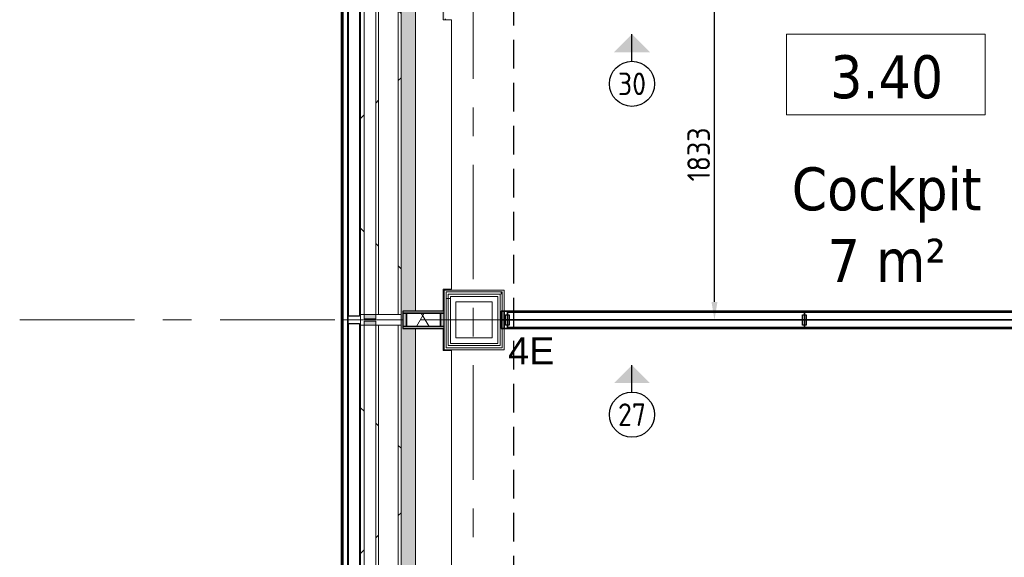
# Model space of a CAD drawing. Extents: x 3165 to 57695, y -7842 to 39081.
# Tile 73 of 248: x 35005 to 40458, y 7013 to 9992. Entities that reach past the tile are written whole.
import ezdxf
from ezdxf.enums import TextEntityAlignment as Align

# ---------------------------------------------------------------- set-up
doc = ezdxf.new("R2010")
doc.units = 0
doc.header["$LTSCALE"] = 50
doc.header["$PDSIZE"] = -5
doc.linetypes.add('HIDDEN2', pattern=[4.7625, 3.175, -1.5875])
doc.linetypes.add('Onderlegger 3e verdieping$0$stramien', pattern=[22.225, 12.7, -3.175, 3.175, -3.175])
doc.layers.get('0').update_dxf_attribs({"linetype": 'CONTINUOUS'})
doc.layers.get('DEFPOINTS').update_dxf_attribs({"linetype": 'CONTINUOUS'})
for name, color, linetype in [('AS-A38--_F----5', 2, 'CONTINUOUS'), ('AS-A38--_F---4-', 9, 'CONTINUOUS'), ('AS-I38-M_F----5_Muuraansluitingen', 7, 'CONTINUOUS'), ('AS-I38-M_F----5_Wandmodulen', 7, 'CONTINUOUS'), ('AS-L38--', 7, 'CONTINUOUS'), ('AS-L38--_F----5', 7, 'CONTINUOUS'), ('AS-L38--_F---4-', 7, 'CONTINUOUS'), ('AS-L38--_F-23--', 3, 'CONTINUOUS'), ('AS-L38--_F1-----', 2, 'CONTINUOUS'), ('AS-L38--_F123--', 7, 'CONTINUOUS'), ('AS-L38GL_F---4-', 2, 'CONTINUOUS'), ('AS-L38GL_F123--', 3, 'CONTINUOUS'), ('AS-M38--_F123--_Wandlengte', 1, 'CONTINUOUS'), ('AS-T38--_F----5', 7, 'CONTINUOUS'), ('AS-T38--_F-23--', 7, 'CONTINUOUS'), ('IWTEKST', 2, 'CONTINUOUS')]:
    doc.layers.add(name, color=color, linetype=linetype)
doc.layers.add('AS-I38-1_F----5', color=2, linetype='CONTINUOUS', plot=False)
doc.layers.add('IWHARTWAND', color=6, linetype='CONTINUOUS', plot=False)
for name, color, linetype, lineweight in [('Onderlegger 3e verdieping$0$A-AREA-IDEN', 8, 'CONTINUOUS', 18), ('Onderlegger 3e verdieping$0$A-GLAZ', 8, 'CONTINUOUS', 25), ('Onderlegger 3e verdieping$0$A-GLAZ-CWMG', 8, 'CONTINUOUS', 18), ('Onderlegger 3e verdieping$0$A-WALL', 8, 'CONTINUOUS', 25), ('Onderlegger 3e verdieping$0$A-WALL-MBNI', 8, 'CONTINUOUS', 25), ('Onderlegger 3e verdieping$0$A-WALL-PATT', 8, 'CONTINUOUS', 50), ('Onderlegger 3e verdieping$0$I-WALL', 8, 'CONTINUOUS', 25), ('Onderlegger 3e verdieping$0$S-GRID', 8, 'CONTINUOUS', 18)]:
    doc.layers.add(name, color=color, linetype=linetype, lineweight=lineweight)
doc.styles.add('Onderlegger 3e verdieping$0$Tahoma_1', font='TAHOMA.TTF', dxfattribs={"height": 238.040123})
doc.styles.get("Standard").update_dxf_attribs({"font": 'isocp.shx'})
doc.dimstyles.new('CWall_F2_Wandlengte', dxfattribs={"dimscale": 50, "dimtxt": 2.5, "dimasz": 2, "dimexe": 1, "dimexo": 1, "dimgap": 0.5, "dimtad": 1, "dimdec": 0, "dimdsep": 46, "dimtxsty": 'Standard', "dimcen": 2.5, "dimclrt": 2, "dimadec": 0, "dimazin": 0, "dimtfac": 1, "dimtdec": 0, "dimtix": 1, "dimtmove": 2, "dimatfit": 0, "dimfxl": 0, "dimtolj": 1, "dimtzin": 0, "dimarcsym": 0})
pattern_1 = [(0, (37355.76, 8095.87), (0, 500), []), (0, (37355.76, 8045.87), (0, 500), []), (0, (37355.76, 7995.87), (0, 500), []), (0, (37355.76, 7945.87), (0, 500), [])]
pattern_2 = [(135, (7411.7, -36951.6), (-707.107, -707.107), []), (225, (7411.7, -36951.6), (707.107, -707.107), [])]
pattern_3 = [(135, (9245, -36951.6), (-707.107, -707.107), []), (225, (9245, -36951.6), (707.107, -707.107), [])]
pattern_4 = [(60, (616, 2090), (-43300, 25000), [300, -50000]), (60, (690, 2164), (-43300, 25000), [100, -50000]), (60, (645, 2190), (-43300, 25000), [100, -50000]), (150, (780, 2170), (-25000, -43300), [200, -50000])]
pattern_5 = [(0, (691.5, 1360), (29.7656, 59.5312), [0, -59.5312])]
pattern_6 = [(60, (616, 1230), (-43300, 25000), [300, -50000]), (60, (690, 1304), (-43300, 25000), [100, -50000]), (60, (645, 1330), (-43300, 25000), [100, -50000]), (150, (780, 1310), (-25000, -43300), [200, -50000])]
pattern_7 = [(60, (616, 370), (-43300, 25000), [300, -50000]), (60, (690, 444), (-43300, 25000), [100, -50000]), (60, (645, 470), (-43300, 25000), [100, -50000]), (150, (780, 450), (-25000, -43300), [200, -50000])]
pattern_8 = [(60, (750, 370), (-43300, 25000), [300, -50000]), (60, (820, 444), (-43300, 25000), [100, -50000]), (60, (776, 470), (-43300, 25000), [100, -50000]), (150, (910, 450), (-25000, -43300), [200, -50000])]
pattern_9 = [(60, (750, 1230), (-43300, 25000), [300, -50000]), (60, (820, 1304), (-43300, 25000), [100, -50000]), (60, (776, 1330), (-43300, 25000), [100, -50000]), (150, (910, 1310), (-25000, -43300), [200, -50000])]
pattern_10 = [(0, (822.5, 1360), (29.7656, 59.5312), [0, -59.5312])]
pattern_11 = [(60, (750, 2090), (-43300, 25000), [300, -50000]), (60, (820, 2164), (-43300, 25000), [100, -50000]), (60, (776, 2190), (-43300, 25000), [100, -50000]), (150, (910, 2170), (-25000, -43300), [200, -50000])]

# ---------------------------------------------------------------- blocks, each defined once
blk = doc.blocks.new('Onderlegger 3e verdieping$0$22_KA_systeempanel_dicht - staal-8120691-Plotview 3e Verdieping - schaal 1 op 100')
at = {"layer": 'Onderlegger 3e verdieping$0$A-GLAZ', "lineweight": 18}
h = blk.add_hatch(color=256, dxfattribs=at)
h.paths.add_polyline_path([(-114.2, -37.5), (-94.2, -37.5), (-94.2, 37.5), (-114.2, 37.5), (-114.2, 20.3)], flags=0)
h.paths.add_polyline_path([(94.2, -37.5), (114.2, -37.5), (114.2, 37.5), (94.2, 37.5), (94.2, 20.3)], flags=0)
h = blk.add_hatch(dxfattribs=at)
h.set_pattern_fill('FP_242', color=256, style=0, pattern_type=2)
h.set_pattern_definition([(60, (-37241.59, -8328.37), (-103.92305, 60), []), (120, (-37241.59, -8328.37), (-103.92305, -60), [])])
h.paths.add_polyline_path([(-94.2, -37.5), (94.2, -37.5), (94.2, 37.5), (-94.2, 37.5), (-94.2, 20.3)], flags=0)
at = {"layer": 'Onderlegger 3e verdieping$0$A-GLAZ'}
for p, q in [((114.2, 47.5), (-114.2, 47.5)), ((-114.2, 47.5), (-114.2, 37.5)), ((-114.2, 37.5), (114.2, 37.5)), ((-94.2, 37.5), (-114.2, 37.5)), ((-114.2, 37.5), (-114.2, -37.5)), ((94.2, 37.5), (-94.2, 37.5)), ((-94.2, 37.5), (-94.2, -37.5)), ((-94.2, -37.5), (-94.2, 37.5)), ((94.2, -37.5), (94.2, 37.5)), ((114.2, 37.5), (94.2, 37.5)), ((94.2, 37.5), (94.2, -37.5)), ((114.2, 37.5), (114.2, 47.5)), ((114.2, -37.5), (114.2, 37.5)), ((114.2, -37.5), (-114.2, -37.5)), ((-114.2, -37.5), (-114.2, -47.5)), ((-114.2, -37.5), (-94.2, -37.5)), ((-114.2, -47.5), (114.2, -47.5)), ((-94.2, -37.5), (94.2, -37.5)), ((94.2, -37.5), (114.2, -37.5)), ((114.2, -47.5), (114.2, -37.5))]:
    blk.add_line(p, q, dxfattribs=at)
blk = doc.blocks.new('Onderlegger 3e verdieping$0$28_KA_prefab betonnen borstwering derde verdieping onder terras - 28_KA_prefab betonnen borstwering derde verdieping onder terras-10144312-Plotview 3e Verdieping - schaal 1 op 100')
at = {"layer": 'Onderlegger 3e verdieping$0$A-WALL-PATT', "lineweight": 25}
h = blk.add_hatch(color=256, dxfattribs=at)
h.paths.add_polyline_path([(37117.6, 2828.6), (37118.4, 4661.7), (37117.6, 4661.8), (37118.4, 6495), (37117.6, 6495.1), (37118.4, 8328.4), (37117.6, 8328.4), (37116.6, 2828.6)], flags=0)
h.paths.add_polyline_path([(37366.6, 2999), (37366.6, 3003.6), (37362.6, 3003.6), (37362.6, 2999)], flags=0)
h.paths.add_polyline_path([(37365.8, 4491.5), (37366.6, 4491.5), (37365.8, 4496.5), (37362.6, 4496.5), (37362.6, 4491.5)], flags=0)
h.paths.add_polyline_path([(37365.8, 4826.9), (37366.6, 4826.9), (37365.8, 4831.9), (37362.6, 4831.9), (37362.6, 4826.9)], flags=0)
h.paths.add_polyline_path([(37366.6, 6324.9), (37365.8, 6329.9), (37362.6, 6329.9), (37362.6, 6324.9), (37365.8, 6324.9)], flags=0)
h.paths.add_polyline_path([(37355.8, 6495), (37355.8, 6495.1), (37350.8, 6495)], flags=0)
h.paths.add_polyline_path([(37366.6, 6660.2), (37365.8, 6665.2), (37362.6, 6665.2), (37362.6, 6660.2), (37365.8, 6660.2)], flags=0)
h.paths.add_polyline_path([(37365.8, 8158.2), (37366.6, 8158.2), (37365.8, 8163.2), (37362.6, 8163.2), (37362.6, 8158.2)], flags=0)
h.paths.add_polyline_path([(37366.6, 8493.5), (37365.8, 8498.5), (37362.6, 8498.5), (37362.6, 8493.5), (37365.8, 8493.5)], flags=0)
h.paths.add_polyline_path([(37362.6, 9991.5), (37366.6, 9991.5), (37365.8, 9996.5), (37362.6, 9996.5), (37362.6, 9994)], flags=0)
h.paths.add_polyline_path([(37365.8, 10326.9), (37366.6, 10326.9), (37365.8, 10331.9), (37362.6, 10331.9), (37362.6, 10326.9)], flags=0)
h.paths.add_polyline_path([(37365.8, 11824.9), (37366.6, 11824.9), (37365.8, 11829.9), (37362.6, 11829.9), (37362.6, 11824.9)], flags=0)
h.paths.add_polyline_path([(37116.6, 12042.5), (37117.6, 12042.5), (37118.4, 13828.4), (37117.6, 13828.4), (37118.4, 15661.7), (37196.6, 15661.7), (37196.6, 17383.2), (37116.6, 17383.2), (37116.6, 12246.1)], flags=0)
h.paths.add_polyline_path([(37362.6, 12160.2), (37366.6, 12160.2), (37365.8, 12165.2), (37362.6, 12165.2)], flags=0)
h.paths.add_polyline_path([(37366.6, 13658.2), (37365.8, 13663.2), (37362.6, 13663.2), (37362.6, 13658.2), (37365.8, 13658.2)], flags=0)
h.paths.add_polyline_path([(37365.8, 13993.5), (37366.6, 13993.5), (37365.8, 13998.5), (37362.6, 13998.5), (37362.6, 13993.5)], flags=0)
h.paths.add_polyline_path([(37366.6, 15491.5), (37365.8, 15496.5), (37362.6, 15496.5), (37362.6, 15491.5)], flags=0)
h.paths.add_polyline_path([(37355.8, 15661.7), (37355.8, 15826.9), (37366.6, 15826.9), (37365.8, 15831.9), (37350.8, 15831.9), (37350.8, 15661.7)], flags=0)
at = {"layer": 'Onderlegger 3e verdieping$0$A-WALL-MBNI'}
for p, q in [((37366.6, 8498.5), (37366.6, 8493.5)), ((37366.6, 8163.2), (37366.6, 8158.2))]:
    blk.add_line(p, q, dxfattribs=at)
blk = doc.blocks.new('Onderlegger 3e verdieping$0$31_KA_Houten vliesgevel met draaiend deel natuursteen gevel - 31_KA_Houten vliesgevel met draaiend deel natuursteen gevel-12423262-Plotview 3e Verdieping - schaal 1 op 100')
at = {"layer": 'Onderlegger 3e verdieping$0$A-GLAZ'}
h = blk.add_hatch(color=256, dxfattribs=at)
h.paths.add_polyline_path([(916.6, 166), (916.6, 245), (-869.2, 245), (-869.2, 175.8), (-916.7, 175.8), (-916.7, 166), (795.3, 166)], flags=0)
h.paths.add_polyline_path([(916.6, 399.2), (916.6, 404.2), (751.5, 404.2), (751.5, 411), (746.5, 411), (746.5, 399.2), (816.5, 399.2)], flags=0)
h.paths.add_polyline_path([(-746.5, 404.2), (-746.5, 411), (-751.5, 411), (-751.5, 404.2), (-869.2, 404.2), (-869.2, 399.2), (-746.5, 399.2)], flags=0)
at = {"layer": 'Onderlegger 3e verdieping$0$A-GLAZ', "lineweight": 18}
h = blk.add_hatch(dxfattribs=at)
h.set_pattern_fill('FP_461', color=256, style=0, pattern_type=2)
h.set_pattern_definition(pattern_2)
h.paths.add_polyline_path([(886.6, 165), (-886.7, 165), (-886.7, 150), (886.6, 150)], flags=0)
h = blk.add_hatch(dxfattribs=at)
h.set_pattern_fill('FP_460', color=256, style=0, pattern_type=2)
h.set_pattern_definition([(135, (7411.7, -36951.6), (-212.132, -212.132), [])])
h.paths.add_polyline_path([(916.6, -60), (916.6, 165), (886.6, 165), (886.6, 26), (910.1, 26), (910.1, -40), (886.6, -40), (886.6, -60)], flags=0)
at = {"layer": 'Onderlegger 3e verdieping$0$A-GLAZ'}
h = blk.add_hatch(color=256, dxfattribs=at)
h.paths.add_polyline_path([(910.1, 26), (886.6, 26), (886.6, -40), (910.1, -40)], flags=0)
h.paths.add_polyline_path([(-886.7, 26), (-910.2, 26), (-910.2, -40), (-886.7, -40)], flags=0)
at = {"layer": 'Onderlegger 3e verdieping$0$A-GLAZ', "lineweight": 18}
h = blk.add_hatch(dxfattribs=at)
h.set_pattern_fill('FP_461', color=256, style=0, pattern_type=2)
h.set_pattern_definition(pattern_2)
h.paths.add_polyline_path([(886.6, 41), (-886.7, 41), (-886.7, 26), (886.6, 26)], flags=0)
h = blk.add_hatch(dxfattribs=at)
h.set_pattern_fill('FP_461', color=256, style=0, pattern_type=2)
h.set_pattern_definition(pattern_2)
h.paths.add_polyline_path([(886.6, -40), (-886.7, -40), (-886.7, -60), (886.6, -60)], flags=0)
at = {"layer": 'Onderlegger 3e verdieping$0$A-GLAZ'}
blk.add_hatch(color=256, dxfattribs=at).paths.add_polyline_path([(916.6, -155.6), (-916.7, -155.6), (-916.7, -158.6), (916.6, -158.6)], flags=0)
at = {"layer": 'Onderlegger 3e verdieping$0$A-GLAZ', "lineweight": 18}
for p, q in [((-746.5, 411), (-751.5, 411)), ((751.5, 411), (746.5, 411)), ((916.6, 404.2), (916.6, 399.2)), ((916.6, 245), (916.6, 166)), ((-916.7, 166), (-916.7, 175.8)), ((-916.7, 166), (916.6, 166)), ((-916.7, 165), (-916.7, -60)), ((-886.7, 165), (-916.7, 165)), ((-886.7, 26), (-886.7, 165)), ((886.6, 165), (-886.7, 165)), ((-886.7, 165), (-886.7, 150)), ((916.6, 165), (886.6, 165)), ((886.6, 165), (886.6, 26)), ((886.6, 150), (886.6, 165)), ((916.6, -60), (916.6, 165)), ((886.6, 150), (-886.7, 150)), ((-886.7, 150), (-886.7, 41)), ((-886.7, 150), (886.6, 150)), ((886.6, 41), (886.6, 150)), ((-910.2, -40), (-910.2, 26)), ((-910.2, 26), (-886.7, 26)), ((-886.7, 41), (886.6, 41)), ((886.6, 41), (-886.7, 41)), ((-886.7, 41), (-886.7, 26)), ((-886.7, 26), (886.6, 26)), ((-886.7, 26), (-886.7, -40)), ((886.6, 26), (886.6, 41)), ((886.6, 26), (910.1, 26)), ((886.6, -40), (886.6, 26)), ((910.1, 26), (910.1, -40)), ((-886.7, -40), (-910.2, -40)), ((-886.7, -60), (-886.7, -40)), ((886.6, -40), (-886.7, -40)), ((-886.7, -40), (-886.7, -60)), ((910.1, -40), (886.6, -40)), ((886.6, -40), (886.6, -60)), ((886.6, -60), (886.6, -40)), ((-916.7, -60), (-886.7, -60)), ((-916.7, -128.6), (-916.7, -60)), ((-886.7, -60), (886.6, -60)), ((886.6, -60), (916.6, -60)), ((916.6, -60), (916.6, -128.6)), ((-916.7, -131.6), (-916.7, -128.6)), ((916.6, -128.6), (-916.7, -128.6)), ((-916.7, -155.6), (-916.7, -131.6)), ((916.6, -131.6), (-916.7, -131.6)), ((-916.7, -155.6), (-916.7, -158.6)), ((916.6, -155.6), (-916.7, -155.6)), ((-916.7, -158.6), (916.6, -158.6)), ((916.6, -128.6), (916.6, -131.6)), ((916.6, -131.6), (916.6, -155.6)), ((916.6, -158.6), (916.6, -155.6))]:
    blk.add_line(p, q, dxfattribs=at)
at = {"layer": 'Onderlegger 3e verdieping$0$A-GLAZ'}
for p, q in [((-896.7, -125), (-896.7, -65)), ((-896.7, -65), (896.6, -65)), ((896.6, -65), (896.6, -125)), ((896.6, -125), (-896.7, -125))]:
    blk.add_line(p, q, dxfattribs=at)
blk = doc.blocks.new('Onderlegger 3e verdieping$0$31_KA_Houten vliesgevel met draaiend deel natuursteen gevel - 31_KA_Houten vliesgevel met draaiend deel natuursteen gevel-V255-Plotview 3e Verdieping - schaal 1 op 100')
at = {"layer": 'Onderlegger 3e verdieping$0$A-GLAZ'}
h = blk.add_hatch(color=256, dxfattribs=at)
h.paths.add_polyline_path([(916.6, 175.8), (869.2, 175.8), (869.2, 245), (-869.2, 245), (-869.2, 166), (916.6, 166.8)], flags=0)
h.paths.add_polyline_path([(869.2, 399.2), (869.2, 404.2), (751.5, 404.2), (751.5, 411), (746.5, 411), (746.5, 399.2), (816.5, 399.2)], flags=0)
h.paths.add_polyline_path([(-746.5, 411), (-751.5, 411), (-751.5, 404.2), (-869.2, 404.2), (-869.2, 399.2), (-746.5, 399.2), (-746.5, 404.2)], flags=0)
at = {"layer": 'Onderlegger 3e verdieping$0$A-GLAZ', "lineweight": 18}
h = blk.add_hatch(dxfattribs=at)
h.set_pattern_fill('FP_464', color=256, style=0, pattern_type=2)
h.set_pattern_definition(pattern_3)
h.paths.add_polyline_path([(886.6, 165), (-886.7, 165), (-886.7, 150), (886.6, 150)], flags=0)
at = {"layer": 'Onderlegger 3e verdieping$0$A-GLAZ'}
h = blk.add_hatch(color=256, dxfattribs=at)
h.paths.add_polyline_path([(910.1, 26), (886.6, 26), (886.6, -40), (910.1, -40)], flags=0)
h.paths.add_polyline_path([(-886.7, 26), (-910.2, 26), (-910.2, -40), (-886.7, -40)], flags=0)
at = {"layer": 'Onderlegger 3e verdieping$0$A-GLAZ', "lineweight": 18}
h = blk.add_hatch(dxfattribs=at)
h.set_pattern_fill('FP_464', color=256, style=0, pattern_type=2)
h.set_pattern_definition(pattern_3)
h.paths.add_polyline_path([(886.6, 41), (-886.7, 41), (-886.7, 26), (886.6, 26)], flags=0)
h = blk.add_hatch(dxfattribs=at)
h.set_pattern_fill('FP_464', color=256, style=0, pattern_type=2)
h.set_pattern_definition(pattern_3)
h.paths.add_polyline_path([(886.6, -40), (-886.7, -40), (-886.7, -60), (886.6, -60)], flags=0)
at = {"layer": 'Onderlegger 3e verdieping$0$A-GLAZ'}
blk.add_hatch(color=256, dxfattribs=at).paths.add_polyline_path([(916.6, -155.6), (-916.7, -155.6), (-916.7, -158.6), (916.6, -158.6)], flags=0)
at = {"layer": 'Onderlegger 3e verdieping$0$A-GLAZ', "lineweight": 18}
for p, q in [((-746.5, 411), (-751.5, 411)), ((751.5, 411), (746.5, 411)), ((-916.7, 165), (-916.7, -60)), ((-886.7, 165), (-916.7, 165)), ((-886.7, 26), (-886.7, 165)), ((886.6, 165), (-886.7, 165)), ((-886.7, 165), (-886.7, 150)), ((-869.2, 166), (916.6, 166)), ((916.6, 165), (886.6, 165)), ((886.6, 165), (886.6, 26)), ((886.6, 150), (886.6, 165)), ((916.6, 175.8), (916.6, 166)), ((916.6, -60), (916.6, 165)), ((886.6, 150), (-886.7, 150)), ((-886.7, 150), (-886.7, 41)), ((-886.7, 150), (886.6, 150)), ((886.6, 41), (886.6, 150)), ((-910.2, -40), (-910.2, 26)), ((-910.2, 26), (-886.7, 26)), ((-886.7, 41), (886.6, 41)), ((886.6, 41), (-886.7, 41)), ((-886.7, 41), (-886.7, 26)), ((-886.7, 26), (886.6, 26)), ((-886.7, 26), (-886.7, -40)), ((886.6, 26), (886.6, 41)), ((886.6, 26), (910.1, 26)), ((886.6, -40), (886.6, 26)), ((910.1, 26), (910.1, -40)), ((-886.7, -40), (-910.2, -40)), ((-886.7, -60), (-886.7, -40)), ((886.6, -40), (-886.7, -40)), ((-886.7, -40), (-886.7, -60)), ((910.1, -40), (886.6, -40)), ((886.6, -40), (886.6, -60)), ((886.6, -60), (886.6, -40)), ((-916.7, -60), (-886.7, -60)), ((-916.7, -128.6), (-916.7, -60)), ((-886.7, -60), (886.6, -60)), ((886.6, -60), (916.6, -60)), ((916.6, -60), (916.6, -128.6)), ((-916.7, -131.6), (-916.7, -128.6)), ((916.6, -128.6), (-916.7, -128.6)), ((-916.7, -155.6), (-916.7, -131.6)), ((916.6, -131.6), (-916.7, -131.6)), ((-916.7, -155.6), (-916.7, -158.6)), ((916.6, -155.6), (-916.7, -155.6)), ((-916.7, -158.6), (916.6, -158.6)), ((916.6, -128.6), (916.6, -131.6)), ((916.6, -131.6), (916.6, -155.6)), ((916.6, -158.6), (916.6, -155.6))]:
    blk.add_line(p, q, dxfattribs=at)
at = {"layer": 'Onderlegger 3e verdieping$0$A-GLAZ'}
for p, q in [((-896.7, -125), (-896.7, -65)), ((-896.7, -65), (896.6, -65)), ((896.6, -65), (896.6, -125)), ((896.6, -125), (-896.7, -125))]:
    blk.add_line(p, q, dxfattribs=at)
blk = doc.blocks.new('Onderlegger 3e verdieping$0$vensterbank tweede verdieping2 - vensterbank tweede verdieping-12045771-Plotview 3e Verdieping - schaal 1 op 100')
at = {"layer": 'Onderlegger 3e verdieping$0$A-GLAZ', "lineweight": 18}
for p, q in [((37196.6, 10114.2), (37196.6, 8375.9)), ((37350.8, 9991.5), (37350.8, 10114.2)), ((37396.6, 9991.5), (37350.8, 9991.5)), ((37396.6, 8498.5), (37396.6, 9991.5)), ((37350.8, 8375.9), (37350.8, 8498.5)), ((37350.8, 8498.5), (37396.6, 8498.5)), ((37196.6, 8280.9), (37196.6, 2828.2)), ((37350.8, 8158.2), (37350.8, 8280.9)), ((37396.6, 8158.2), (37350.8, 8158.2)), ((37396.6, 6665.2), (37396.6, 8158.2))]:
    blk.add_line(p, q, dxfattribs=at)
blk = doc.blocks.new('Onderlegger 3e verdieping$0$00_KU ruimtetag groot - 00_KU ruimtetag groot-3653893-Plotview 3e Verdieping - schaal 1 op 100')
at = {"layer": 'Onderlegger 3e verdieping$0$A-AREA-IDEN'}
for p, q in [((5.5, 2.164), (-5.5, 2.164)), ((-5.5, 2.164), (-5.5, -2.302)), ((5.5, -2.302), (5.5, 2.164)), ((-5.5, -2.302), (5.5, -2.302))]:
    blk.add_line(p, q, dxfattribs=at)
blk = doc.blocks.new('Onderlegger 3e verdieping')
at = {"layer": 'Onderlegger 3e verdieping$0$A-WALL-PATT', "lineweight": 18}
h = blk.add_hatch(dxfattribs=at)
h.set_pattern_fill('FP_74', color=256, angle=-270, style=0, pattern_type=2)
h.set_pattern_definition([(270, (37321.6, 8493.53), (500, 3e-14), []), (270, (37271.6, 8493.53), (500, 3e-14), []), (270, (37221.6, 8493.53), (500, 3e-14), []), (270, (37171.6, 8493.53), (500, 3e-14), [])])
h.paths.add_polyline_path([(37664.9, 8471), (37677.4, 8471), (37677.4, 8483.5), (37365.8, 8483.5), (37365.8, 8471), (37427.8, 8471)], flags=0)
h = blk.add_hatch(dxfattribs=at)
h.set_pattern_fill('FP_75', color=256, angle=90, style=0, pattern_type=2)
h.set_pattern_definition(pattern_1)
h.paths.add_polyline_path([(37378.3, 8173.2), (37378.3, 8471), (37365.8, 8471), (37365.8, 8173.2)], flags=0)
h = blk.add_hatch(dxfattribs=at)
h.set_pattern_fill('FP_75', color=256, angle=90, style=0, pattern_type=2)
h.set_pattern_definition(pattern_1)
h.paths.add_polyline_path([(37390.8, 8185.7), (37390.8, 8458.5), (37378.3, 8458.5), (37378.3, 8185.7)], flags=0)
at = {"layer": 'Onderlegger 3e verdieping$0$A-GLAZ-CWMG', "lineweight": 35}
blk.add_line((37687.4, 8375.9), (37687.4, 8280.9), dxfattribs=at)
at = {"layer": 'Onderlegger 3e verdieping$0$A-WALL'}
blk.add_line((36786.6, 2825.1), (36786.6, 15665), dxfattribs=at)
at = {"layer": 'Onderlegger 3e verdieping$0$I-WALL', "lineweight": 18}
for p, q in [((37687.4, 8493.5), (37355.8, 8493.5)), ((37355.8, 8493.5), (37355.8, 8163.2)), ((37677.4, 8483.5), (37365.8, 8483.5)), ((37365.8, 8483.5), (37365.8, 8173.2)), ((37664.9, 8471), (37378.3, 8471)), ((37378.3, 8471), (37378.3, 8185.7)), ((37652.4, 8458.5), (37390.8, 8458.5)), ((37390.8, 8458.5), (37390.8, 8198.2)), ((37652.4, 8458.5), (37652.4, 8198.2)), ((37664.9, 8471), (37664.9, 8185.7)), ((37677.4, 8483.5), (37677.4, 8173.2)), ((37687.4, 8163.2), (37687.4, 8493.5)), ((37420.8, 8428.5), (37622.4, 8428.5)), ((37420.8, 8228.2), (37420.8, 8428.5)), ((37622.4, 8428.5), (37622.4, 8228.2)), ((37664.9, 8185.7), (37378.3, 8185.7)), ((37652.4, 8198.2), (37390.8, 8198.2)), ((37622.4, 8228.2), (37420.8, 8228.2)), ((37355.8, 8163.2), (37687.4, 8163.2)), ((37677.4, 8173.2), (37365.8, 8173.2))]:
    blk.add_line(p, q, dxfattribs=at)
at = {"layer": 'Onderlegger 3e verdieping$0$S-GRID', "linetype": 'Onderlegger 3e verdieping$0$stramien'}
for p, q in [((37516.6, 38080.6), (37516.6, 989.5)), ((35004.5, 8328.2), (56107.8, 8328.2))]:
    blk.add_line(p, q, dxfattribs=at)
at = {"layer": 'Onderlegger 3e verdieping$0$A-AREA-IDEN', "xscale": 99.99999999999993, "yscale": 99.99999999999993, "zscale": 99.99999999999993}
blk.add_blockref('Onderlegger 3e verdieping$0$00_KU ruimtetag groot - 00_KU ruimtetag groot-3653893-Plotview 3e Verdieping - schaal 1 op 100', (39802.2, 9695.2), dxfattribs=at)
at = {"layer": 'Onderlegger 3e verdieping$0$A-GLAZ'}
blk.add_blockref('Onderlegger 3e verdieping$0$vensterbank tweede verdieping2 - vensterbank tweede verdieping-12045771-Plotview 3e Verdieping - schaal 1 op 100', (0, 0), dxfattribs=at)
at = {"layer": 'Onderlegger 3e verdieping$0$A-GLAZ', "rotation": 269.9999999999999}
for name, p in [('Onderlegger 3e verdieping$0$31_KA_Houten vliesgevel met draaiend deel natuursteen gevel - 31_KA_Houten vliesgevel met draaiend deel natuursteen gevel-V255-Plotview 3e Verdieping - schaal 1 op 100', (36951.6, 9245)), ('Onderlegger 3e verdieping$0$31_KA_Houten vliesgevel met draaiend deel natuursteen gevel - 31_KA_Houten vliesgevel met draaiend deel natuursteen gevel-12423262-Plotview 3e Verdieping - schaal 1 op 100', (36951.6, 7411.7))]:
    blk.add_blockref(name, p, dxfattribs=at)
at = {"layer": 'Onderlegger 3e verdieping$0$A-GLAZ', "lineweight": 18}
blk.add_blockref('Onderlegger 3e verdieping$0$22_KA_systeempanel_dicht - staal-8120691-Plotview 3e Verdieping - schaal 1 op 100', (37241.6, 8328.4), dxfattribs=at)
at = {"layer": 'Onderlegger 3e verdieping$0$A-WALL-MBNI'}
blk.add_blockref('Onderlegger 3e verdieping$0$28_KA_prefab betonnen borstwering derde verdieping onder terras - 28_KA_prefab betonnen borstwering derde verdieping onder terras-10144312-Plotview 3e Verdieping - schaal 1 op 100', (0, 0), dxfattribs=at)
at = {"layer": 'Onderlegger 3e verdieping$0$A-AREA-IDEN', "char_height": 238.04, "attachment_point": 2, "line_spacing_factor": 1.000232, "style": 'Onderlegger 3e verdieping$0$Tahoma_1'}
for s, insert, width in [('3.40', (39806.7, 9794.5), 768), ('Cockpit\\P7 m²', (39806.7, 9173.4), 1263)]:
    blk.add_mtext(s, dxfattribs=dict(at, insert=insert, width=width))
blk = doc.blocks.new('WandNr2-_CTA01')
at = {"layer": 'AS-T38--_F-23--', "color": 0, "linetype": 'ByBlock'}
blk.add_line((0, -5), (0, -2), dxfattribs=at)
blk.add_circle((0, -7.5), 2.5, dxfattribs=at)
blk.add_solid([(0, -2), (2, -4), (-2, -4)], dxfattribs=at)
blk.add_attdef('WANDNR', text='', height=2.5, dxfattribs=at).set_placement((0, -7.5), align=Align.MIDDLE)
blk = doc.blocks.new('WandNr5o_CTA01')
at = {"layer": 'AS-T38--_F----5', "color": 0, "linetype": 'ByBlock'}
blk.add_circle((0, -18), 2.5, dxfattribs=at)
blk.add_attdef('WANDNR', text='', height=2.5, dxfattribs=at).set_placement((0, -18), align=Align.MIDDLE)
blk = doc.blocks.new('*D254')
at = {"layer": 'AS-M38--_F123--_Wandlengte', "color": 0, "lineweight": -2}
for p, q in [((38750.1, 10161.2), (38902.7, 10161.2)), ((38852.7, 8428.2), (38852.7, 10061.2)), ((38670.2, 8328.2), (38902.7, 8328.2))]:
    blk.add_line(p, q, dxfattribs=at)
at = {"layer": 'AS-M38--_F123--_Wandlengte', "color": 0}
for points in [[(38836.1, 10061.2), (38869.4, 10061.2), (38852.7, 10161.2)], [(38836.1, 8428.2), (38869.4, 8428.2), (38852.7, 8328.2)]]:
    blk.add_solid(points, dxfattribs=at)
at = {"layer": 'DEFPOINTS', "color": 0}
for p in [(38700.1, 10161.2, -200), (38852.7, 10161.2), (38620.2, 8328.2)]:
    blk.add_point(p, dxfattribs=at)
at = {"layer": 'AS-M38--_F123--_Wandlengte', "color": 2, "insert": (38765.2, 9244.7), "char_height": 125, "attachment_point": 5, "rotation": 90}
blk.add_mtext('\\A1;1833', dxfattribs=at)
blk = doc.blocks.new('BvnAans-_CTA01')
at = {"layer": 'AS-L38--_F----5', "color": 0, "invisible_edges": 10}
blk.add_3dface([(0, 0), (1, 0), (1, 0, 1), (0, 0, 1)], dxfattribs=at)
at = {"layer": 'AS-L38--_F---4-', "invisible_edges": 10}
for points in [[(0, 0.5), (1, 0.5), (1, 0.5, 1), (0, 0.5, 1)], [(0, -0.5), (1, -0.5), (1, -0.5, 1), (0, -0.5, 1)]]:
    blk.add_3dface(points, dxfattribs=at)
at = {"layer": 'AS-L38--_F---4-'}
blk.add_3dface([(0, -0.5, 1), (0, 0.5, 1), (1, 0.5, 1), (1, -0.5, 1)], dxfattribs=at)
blk = doc.blocks.new('OndrAans_CTA01')
at = {"layer": 'AS-L38--_F----5', "color": 0, "invisible_edges": 10}
blk.add_3dface([(0, 0), (1, 0), (1, 0, 1), (0, 0, 1)], dxfattribs=at)
at = {"layer": 'AS-L38--_F---4-', "invisible_edges": 10}
for points in [[(0, 0.5), (1, 0.5), (1, 0.5, 1), (0, 0.5, 1)], [(0, -0.5), (1, -0.5), (1, -0.5, 1), (0, -0.5, 1)]]:
    blk.add_3dface(points, dxfattribs=at)
at = {"layer": 'AS-L38--_F123--', "color": 0}
blk.add_3dface([(0, -0.5), (1, -0.5), (1, 0.5), (0, 0.5)], dxfattribs=at)
blk = doc.blocks.new('Q0WDSTL-_CTA01')
at = {"layer": 'AS-L38--_F-23--'}
for p, q in [((0, 0.3), (0, 0.5)), ((0, -0.3), (0, -0.5))]:
    blk.add_line(p, q, dxfattribs=at)
at = {"layer": 'AS-L38--_F-23--', "color": 1}
blk.add_lwpolyline([(0, 0.3), (1, 0.3), (1, -0.3), (0, -0.3)], dxfattribs=at)
at = {"layer": 'AS-L38--_F1-----'}
blk.add_lwpolyline([(0, 0.5), (0, -0.5)], dxfattribs=at)
blk = doc.blocks.new('QPGLAS--_CTA01')
at = {"layer": 'AS-L38--_F----5', "color": 0}
blk.add_3dface([(0, 0), (1, 0), (1, 0, 1), (0, 0, 1)], dxfattribs=at)
at = {"layer": 'AS-L38GL_F123--'}
blk.add_line((0, 0), (1, 0), dxfattribs=at)
at = {"layer": 'AS-L38GL_F---4-'}
mesh = blk.add_polymesh((6, 3), dxfattribs=at)
for k, corner in enumerate([(1, -0.45, 1), (1, -0.45), (1, -0.45), (0, -0.45, 1), (0, -0.45), (0, -0.45), (0, 0.45, 1), (0, 0.45), (0, -0.45), (1, 0.45, 1), (1, 0.45), (1, -0.45), (1, 0.45, 1), (1, 0.45, 1), (1, -0.45, 1), (0, 0.45, 1), (0, 0.45, 1), (0, -0.45, 1)]):
    mesh.set_mesh_vertex(divmod(k, 3), corner)
blk = doc.blocks.new('O4------_CTA01')
blk.add_blockref('QPGLAS--_CTA01', (0, 0))
blk = doc.blocks.new('QWND68--_CTA01')
at = {"layer": 'AS-A38--_F----5', "extrusion": (0, -1, 0)}
h = blk.add_hatch(dxfattribs=at)
h.set_pattern_fill('GLAS2', color=256, scale=50, angle=60, style=0, pattern_type=2)
h.set_pattern_definition(pattern_4)
h.paths.add_polyline_path([(0, 1780), (1383, 1780), (1383, 2660), (0, 2660)])
h = blk.add_hatch(dxfattribs=at)
h.set_pattern_fill('GLAS2', color=256, scale=50, angle=60, style=0, pattern_type=2)
h.set_pattern_definition(pattern_6)
h.paths.add_polyline_path([(0, 940), (1383, 940), (1383, 1780), (0, 1780)])
h = blk.add_hatch(dxfattribs=at)
h.set_pattern_fill('GLAS2', color=256, scale=50, angle=60, style=0, pattern_type=2)
h.set_pattern_definition(pattern_7)
h.paths.add_polyline_path([(0, 60), (1383, 60), (1383, 940), (0, 940)])
h = blk.add_hatch(dxfattribs=at)
h.set_pattern_fill('DOTS', color=256, scale=37.5, style=0)
h.set_pattern_definition(pattern_5)
h.paths.add_polyline_path([(10, 950), (1373, 950), (1373, 1770), (10, 1770)])
at = {"layer": 'AS-A38--_F---4-', "extrusion": (0, -1, 0)}
h = blk.add_hatch(dxfattribs=at)
h.set_pattern_fill('GLAS2', color=256, scale=50, angle=60, style=0, pattern_type=2)
h.set_pattern_definition(pattern_4)
h.paths.add_polyline_path([(0, 1780), (1383, 1780), (1383, 2660), (0, 2660)])
h = blk.add_hatch(dxfattribs=at)
h.set_pattern_fill('GLAS2', color=256, scale=50, angle=60, style=0, pattern_type=2)
h.set_pattern_definition(pattern_6)
h.paths.add_polyline_path([(0, 940), (1383, 940), (1383, 1780), (0, 1780)])
h = blk.add_hatch(dxfattribs=at)
h.set_pattern_fill('GLAS2', color=256, scale=50, angle=60, style=0, pattern_type=2)
h.set_pattern_definition(pattern_7)
h.paths.add_polyline_path([(0, 60), (1383, 60), (1383, 940), (0, 940)])
h = blk.add_hatch(dxfattribs=at)
h.set_pattern_fill('DOTS', color=256, scale=37.5, style=0)
h.set_pattern_definition(pattern_5)
h.paths.add_polyline_path([(10, 950), (1373, 950), (1373, 1770), (10, 1770)])
h = blk.add_hatch(dxfattribs=at)
h.set_pattern_fill('GLAS2', color=256, scale=50, angle=60, style=0, pattern_type=2)
h.set_pattern_definition(pattern_4)
h.paths.add_polyline_path([(0, 1780), (1383, 1780), (1383, 2660), (0, 2660)])
h = blk.add_hatch(dxfattribs=at)
h.set_pattern_fill('GLAS2', color=256, scale=50, angle=60, style=0, pattern_type=2)
h.set_pattern_definition(pattern_6)
h.paths.add_polyline_path([(0, 940), (1383, 940), (1383, 1780), (0, 1780)])
h = blk.add_hatch(dxfattribs=at)
h.set_pattern_fill('GLAS2', color=256, scale=50, angle=60, style=0, pattern_type=2)
h.set_pattern_definition(pattern_7)
h.paths.add_polyline_path([(0, 60), (1383, 60), (1383, 940), (0, 940)])
h = blk.add_hatch(dxfattribs=at)
h.set_pattern_fill('DOTS', color=256, scale=37.5, style=0)
h.set_pattern_definition(pattern_5)
h.paths.add_polyline_path([(10, 950), (1373, 950), (1373, 1770), (10, 1770)])
at = {"layer": 'DEFPOINTS'}
blk.add_point((0, 0, 2700), dxfattribs=at)
at = {"layer": 'AS-L38--', "yscale": 95}
for name, p, xscale, zscale in [('BvnAans-_CTA01', (0, 0, 2660), 1383, 40), ('OndrAans_CTA01', (0, 0), 1383, 60), ('Q0WDSTL-_CTA01', (0, 0), 10, 10), ('O4------_CTA01', (0, 0, 1780), 1383, 880), ('O4------_CTA01', (0, 0, 940), 1383, 840), ('O4------_CTA01', (0, 0, 60), 1383, 880)]:
    blk.add_blockref(name, p, dxfattribs=dict(at, xscale=xscale, zscale=zscale))
at = {"layer": 'AS-L38--', "xscale": 10, "yscale": 95, "zscale": 10, "rotation": 180}
blk.add_blockref('Q0WDSTL-_CTA01', (1383, 0), dxfattribs=at)
at = {"layer": 'AS-I38-1_F----5', "extrusion": (0, -1, 0)}
blk.add_text('2', height=90, dxfattribs=at).set_placement((40, 130))
at = {"layer": 'AS-I38-M_F----5_Wandmodulen', "extrusion": (0, -1, 0)}
blk.add_text('GH', height=125, rotation=90, dxfattribs=at).set_placement((691.5, 2750), align=Align.MIDDLE_LEFT)
blk = doc.blocks.new('QSRT3---_CTA01')
at = {"layer": 'AS-L38--_F----5', "invisible_edges": 4}
for points in [[(0, 0), (0, 0, 60), (35, 0, 60), (35, 0)], [(0, 0, 2660), (0, 0, 2700), (35, 0, 2700), (35, 0, 2660)]]:
    blk.add_3dface(points, dxfattribs=at)
at = {"layer": 'AS-L38--_F----5'}
blk.add_3dface([(0, 0, 60), (0, 0, 2660), (35, 0, 2660), (35, 0, 60)], dxfattribs=at)
at = {"layer": 'AS-L38--_F---4-', "invisible_edges": 4}
for points in [[(35, 47.5), (35, 47.5, 60), (0, 47.5, 60), (0, 47.5)], [(35, 47.5, 2660), (35, 47.5, 2700), (0, 47.5, 2700), (0, 47.5, 2660)], [(0, -47.5), (0, -47.5, 60), (35, -47.5, 60), (35, -47.5)], [(0, -47.5, 2660), (0, -47.5, 2700), (35, -47.5, 2700), (35, -47.5, 2660)]]:
    blk.add_3dface(points, dxfattribs=at)
at = {"layer": 'AS-L38--_F---4-'}
for points in [[(35, 47.5, 60), (35, 47.5, 2660), (0, 47.5, 2660), (0, 47.5, 60)], [(0, 47.5), (0, 47.5, 60), (0, -47.5, 60), (0, -47.5)], [(0, 47.5, 60), (0, 47.5, 2660), (0, -47.5, 2660), (0, -47.5, 60)], [(0, 47.5, 2660), (0, 47.5, 2700), (0, -47.5, 2700), (0, -47.5, 2660)], [(35, 47.5, 2700), (0, 47.5, 2700), (0, -47.5, 2700), (35, -47.5, 2700)], [(0, -47.5, 60), (0, -47.5, 2660), (35, -47.5, 2660), (35, -47.5, 60)]]:
    blk.add_3dface(points, dxfattribs=at)
at = {"layer": 'AS-L38--_F123--'}
blk.add_lwpolyline([(35, 47.5), (0, 47.5), (0, -47.5), (35, -47.5)], dxfattribs=at)
at = {"layer": 'DEFPOINTS'}
blk.add_point((0, 0, 2700), dxfattribs=at)
at = {"layer": 'AS-L38--', "xscale": 10, "yscale": 95, "zscale": 10, "rotation": 180}
blk.add_blockref('Q0WDSTL-_CTA01', (35, 0), dxfattribs=at)
at = {"layer": 'AS-I38-M_F----5_Muuraansluitingen', "extrusion": (0, -1, 0)}
blk.add_text('4E', height=125, rotation=90, dxfattribs=at).set_placement((0, 2750), align=Align.MIDDLE_LEFT)
blk = doc.blocks.new('QWND28--_CTA01')
at = {"layer": 'AS-A38--_F----5', "extrusion": (0, -1, 0)}
h = blk.add_hatch(dxfattribs=at)
h.set_pattern_fill('GLAS2', color=256, scale=50, angle=60, style=0, pattern_type=2)
h.set_pattern_definition(pattern_8)
h.paths.add_polyline_path([(0, 60), (1645, 60), (1645, 940), (0, 940)])
h = blk.add_hatch(dxfattribs=at)
h.set_pattern_fill('GLAS2', color=256, scale=50, angle=60, style=0, pattern_type=2)
h.set_pattern_definition(pattern_9)
h.paths.add_polyline_path([(0, 940), (1645, 940), (1645, 1780), (0, 1780)])
h = blk.add_hatch(dxfattribs=at)
h.set_pattern_fill('GLAS2', color=256, scale=50, angle=60, style=0, pattern_type=2)
h.set_pattern_definition(pattern_11)
h.paths.add_polyline_path([(0, 1780), (1645, 1780), (1645, 2660), (0, 2660)])
h = blk.add_hatch(dxfattribs=at)
h.set_pattern_fill('DOTS', color=256, scale=37.5, style=0)
h.set_pattern_definition(pattern_10)
h.paths.add_polyline_path([(10, 950), (1635, 950), (1635, 1770), (10, 1770)])
at = {"layer": 'AS-A38--_F---4-', "extrusion": (0, -1, 0)}
h = blk.add_hatch(dxfattribs=at)
h.set_pattern_fill('GLAS2', color=256, scale=50, angle=60, style=0, pattern_type=2)
h.set_pattern_definition(pattern_8)
h.paths.add_polyline_path([(0, 60), (1645, 60), (1645, 940), (0, 940)])
h = blk.add_hatch(dxfattribs=at)
h.set_pattern_fill('GLAS2', color=256, scale=50, angle=60, style=0, pattern_type=2)
h.set_pattern_definition(pattern_9)
h.paths.add_polyline_path([(0, 940), (1645, 940), (1645, 1780), (0, 1780)])
h = blk.add_hatch(dxfattribs=at)
h.set_pattern_fill('GLAS2', color=256, scale=50, angle=60, style=0, pattern_type=2)
h.set_pattern_definition(pattern_11)
h.paths.add_polyline_path([(0, 1780), (1645, 1780), (1645, 2660), (0, 2660)])
h = blk.add_hatch(dxfattribs=at)
h.set_pattern_fill('DOTS', color=256, scale=37.5, style=0)
h.set_pattern_definition(pattern_10)
h.paths.add_polyline_path([(10, 950), (1635, 950), (1635, 1770), (10, 1770)])
h = blk.add_hatch(dxfattribs=at)
h.set_pattern_fill('GLAS2', color=256, scale=50, angle=60, style=0, pattern_type=2)
h.set_pattern_definition(pattern_8)
h.paths.add_polyline_path([(0, 60), (1645, 60), (1645, 940), (0, 940)])
h = blk.add_hatch(dxfattribs=at)
h.set_pattern_fill('GLAS2', color=256, scale=50, angle=60, style=0, pattern_type=2)
h.set_pattern_definition(pattern_9)
h.paths.add_polyline_path([(0, 940), (1645, 940), (1645, 1780), (0, 1780)])
h = blk.add_hatch(dxfattribs=at)
h.set_pattern_fill('GLAS2', color=256, scale=50, angle=60, style=0, pattern_type=2)
h.set_pattern_definition(pattern_11)
h.paths.add_polyline_path([(0, 1780), (1645, 1780), (1645, 2660), (0, 2660)])
h = blk.add_hatch(dxfattribs=at)
h.set_pattern_fill('DOTS', color=256, scale=37.5, style=0)
h.set_pattern_definition(pattern_10)
h.paths.add_polyline_path([(10, 950), (1635, 950), (1635, 1770), (10, 1770)])
at = {"layer": 'DEFPOINTS'}
blk.add_point((0, 0, 2700), dxfattribs=at)
at = {"layer": 'AS-L38--', "yscale": 95}
for name, p, xscale, zscale in [('BvnAans-_CTA01', (0, 0, 2660), 1645, 40), ('OndrAans_CTA01', (0, 0), 1645, 60), ('Q0WDSTL-_CTA01', (0, 0), 10, 10), ('O4------_CTA01', (0, 0, 1780), 1645, 880), ('O4------_CTA01', (0, 0, 940), 1645, 840), ('O4------_CTA01', (0, 0, 60), 1645, 880)]:
    blk.add_blockref(name, p, dxfattribs=dict(at, xscale=xscale, zscale=zscale))
at = {"layer": 'AS-L38--', "xscale": 10, "yscale": 95, "zscale": 10, "rotation": 180}
blk.add_blockref('Q0WDSTL-_CTA01', (1645, 0), dxfattribs=at)
at = {"layer": 'AS-I38-1_F----5', "extrusion": (0, -1, 0)}
blk.add_text('1', height=90, dxfattribs=at).set_placement((40, 130))
at = {"layer": 'AS-I38-M_F----5_Wandmodulen', "extrusion": (0, -1, 0)}
blk.add_text('GH', height=125, rotation=90, dxfattribs=at).set_placement((822.5, 2750), align=Align.MIDDLE_LEFT)

msp = doc.modelspace()

# ---------------------------------------------------------------- linework, layer by layer
at = {"color": 8, "linetype": 'HIDDEN2'}
msp.add_line((37741.6, 3053.2), (37741.6, 17383.2), dxfattribs=at)
at = {"layer": 'IWHARTWAND'}
msp.add_line((41183.6, 8328.2), (37687.6, 8328.2), dxfattribs=at)

# ---------------------------------------------------------------- block references
msp.add_blockref('Onderlegger 3e verdieping', (0, 0))
at = {"layer": 'AS-L38--', "xscale": 50, "yscale": 50, "zscale": 50}
for p, values in [((38395.9, 10011.2), {'WANDNR': '30'}), ((38395.9, 8178.2), {'WANDNR': '27'})]:
    msp.add_blockref('WandNr2-_CTA01', p, dxfattribs=at).add_auto_attribs(values)
at = {"layer": 'AS-L38--'}
for name, p in [('QSRT3---_CTA01', (37670.6, 8328.2)), ('QWND28--_CTA01', (37705.6, 8328.2)), ('QWND68--_CTA01', (39350.6, 8328.2))]:
    msp.add_blockref(name, p, dxfattribs=at)
at = {"layer": 'AS-L38--', "extrusion": (0, -1, 0)}
ref = msp.add_blockref('WandNr5o_CTA01', (40042.1, -100, -8328.2), dxfattribs=dict(at, xscale=50, yscale=50, zscale=50))
ref.add_attrib('WANDNR', '27', dxfattribs={"layer": 'AS-T38--_F----5', "color": 0, "linetype": 'ByBlock', "extrusion": (0, -1, 0), "height": 125}).set_placement((40042.1, -1000, -8328.2), align=Align.MIDDLE)

# ---------------------------------------------------------------- texts
at = {"layer": 'IWTEKST', "insert": (37709.6, 8231.8, 60), "char_height": 150, "width": 3405, "attachment_point": 1}
msp.add_mtext('{\\fArial|b0|i0|c0|p34;4E}', dxfattribs=at)

# ---------------------------------------------------------------- dimensions: what is measured, and where the dimension line sits
at = {"layer": 'AS-M38--_F123--_Wandlengte'}
dim = msp.add_linear_dim(base=(38852.7, 10161.2), p1=(38620.2, 8328.2), p2=(38700.1, 10161.2, -200), angle=90, dimstyle='CWall_F2_Wandlengte', dxfattribs=at)
dim.commit()
dim.dimension.update_dxf_attribs({"geometry": '*D254', "text_midpoint": (38765.2, 9244.7)})

doc.saveas('drawing.dxf')
